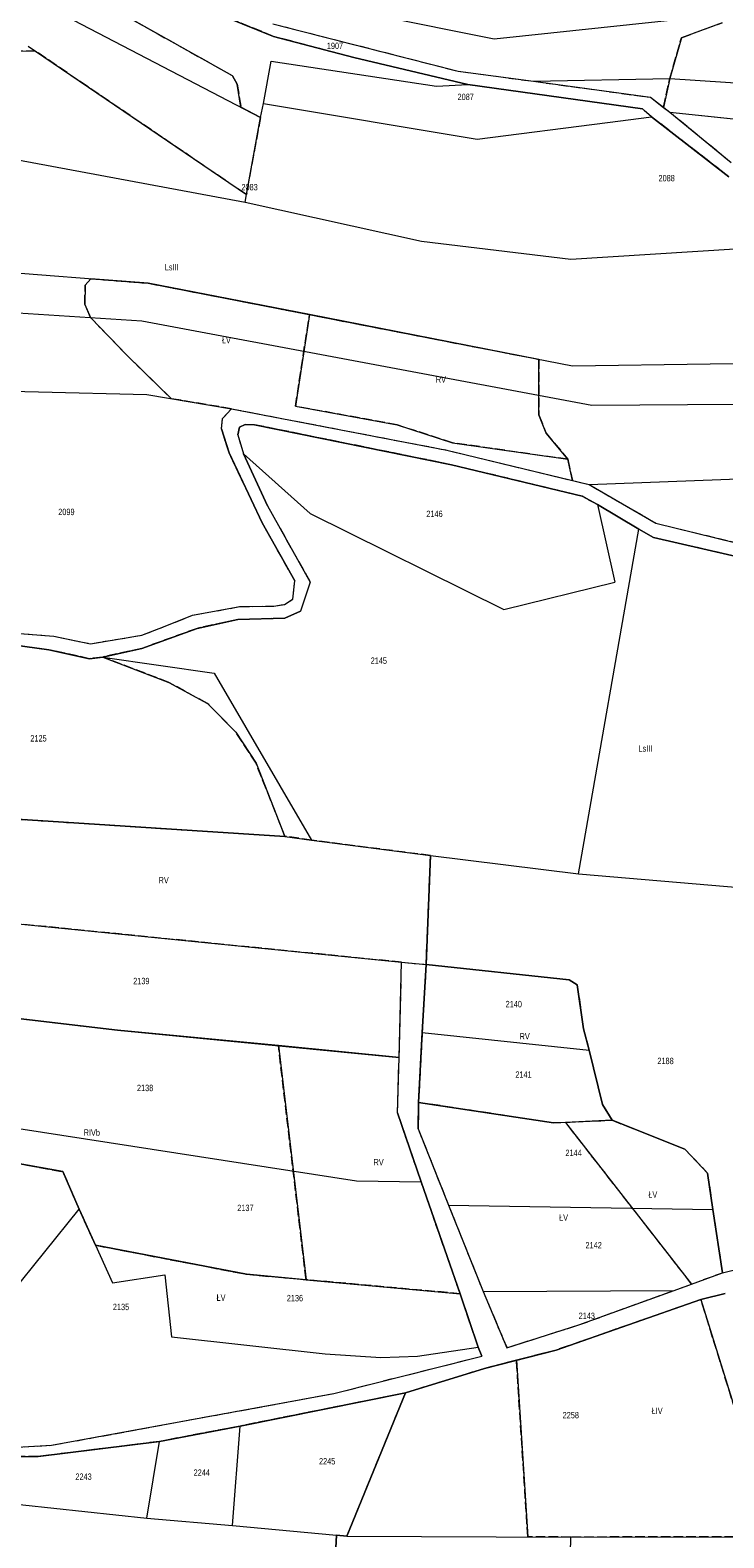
# Model space of a CAD drawing. Header units: metres. Extents: x 7496145 to 7500200, y 5498500 to 5502080.
# Tile 32 of 202: x 7498247 to 7498410, y 5499124 to 5499478. Entities that reach past the tile are written whole.
import ezdxf
from ezdxf.enums import TextEntityAlignment as Align

# ---------------------------------------------------------------- set-up
doc = ezdxf.new("R2010")
doc.units = ezdxf.units.M
doc.header["$MEASUREMENT"] = 0
for name, pattern in [('2.25_0.75', [3, 2.25, -0.75]), ('219-1000', [0]), ('egug-1000', [0])]:
    doc.linetypes.add(name, pattern=pattern)
for name, color, linetype in [('209-oznaczenie konturu klasyfikacyjnego', 7, 'CONTINUOUS'), ('211-numer działki ewidencyjnej', 7, 'CONTINUOUS'), ('217-kontur klasyfikacyjny', 7, 'CONTINUOUS'), ('218-kontur użytku gruntowego', 7, 'CONTINUOUS'), ('219-działka ewidencyjna', 7, 'CONTINUOUS')]:
    doc.layers.add(name, color=color, linetype=linetype)
doc.styles.get("Standard").update_dxf_attribs({"font": 'Working1250', "width": 0.75})

msp = doc.modelspace()

# ---------------------------------------------------------------- linework, layer by layer
at = {"layer": '217-kontur klasyfikacyjny', "color": 3, "linetype": '2.25_0.75', "lineweight": 18, "flags": 128}
for points in [[(7498304.45, 5499476.84), (7498272.1, 5499489.99)], [(7498263.78, 5499484.97), (7498294.81, 5499467.59)], [(7498304.28, 5499479.8), (7498347.88, 5499468.64)], [(7498400.38, 5499476.54), (7498409.91, 5499480.04)], [(7498323.33, 5499471.85), (7498304.45, 5499476.84)], [(7498397.6, 5499466.92), (7498400.38, 5499476.54)], [(7498248.51, 5499473.36), (7498232.63, 5499473.53)], [(7498298.06, 5499439.66), (7498248.51, 5499473.36)], [(7498350.1, 5499465.51), (7498323.33, 5499471.85)], [(7498347.88, 5499468.64), (7498365.58, 5499466.29)], [(7498294.81, 5499467.59), (7498295.89, 5499465.61)], [(7498295.89, 5499465.61), (7498296.77, 5499460.2)], [(7498391.18, 5499459.78), (7498350.1, 5499465.51)], [(7498365.58, 5499466.29), (7498393.07, 5499462.52)], [(7498396.18, 5499460.16), (7498397.6, 5499466.92)], [(7498393.07, 5499462.52), (7498396.18, 5499460.16)], [(7498296.77, 5499460.2), (7498301.37, 5499457.81)], [(7498301.37, 5499457.81), (7498298.06, 5499439.66)], [(7498393.32, 5499457.96), (7498391.18, 5499459.78)], [(7498411.52, 5499443.84), (7498393.32, 5499457.96)], [(7498396.18, 5499460.16), (7498397.65, 5499459.04)], [(7498397.65, 5499459.04), (7498446.95, 5499453.9)], [(7498397.65, 5499459.04), (7498412.07, 5499447.21)], [(7498260.17, 5499418.36), (7498261.49, 5499419.89)], [(7498261.49, 5499419.89), (7498274.99, 5499418.84)], [(7498274.99, 5499418.84), (7498312.91, 5499411.45)], [(7498260.06, 5499413.86), (7498260.17, 5499418.36)], [(7498261.43, 5499410.74), (7498260.06, 5499413.86)], [(7498269.97, 5499401.89), (7498261.43, 5499410.74)], [(7498309.59, 5499389.92), (7498312.91, 5499411.45)], [(7498312.91, 5499411.45), (7498366.85, 5499400.93)], [(7498280.34, 5499391.72), (7498269.97, 5499401.89)], [(7498366.85, 5499400.93), (7498366.84, 5499387.89)], [(7498294.53, 5499389.33), (7498280.34, 5499391.72)], [(7498292.2, 5499384.63), (7498292.48, 5499387.03)], [(7498292.48, 5499387.03), (7498294.53, 5499389.33)], [(7498294.53, 5499389.33), (7498345.23, 5499379.6)], [(7498333.54, 5499385.54), (7498309.59, 5499389.92)], [(7498366.84, 5499387.89), (7498368.57, 5499383.62)], [(7498294, 5499378.94), (7498292.2, 5499384.63)], [(7498296.44, 5499384.99), (7498296.07, 5499383.17)], [(7498296.07, 5499383.17), (7498297.36, 5499378.71)], [(7498297.77, 5499385.61), (7498296.44, 5499384.99)], [(7498300, 5499385.58), (7498297.77, 5499385.61)], [(7498346.26, 5499376.18), (7498300, 5499385.58)], [(7498346.52, 5499381.33), (7498333.54, 5499385.54)], [(7498368.57, 5499383.62), (7498373.65, 5499377.44)], [(7498373.65, 5499377.44), (7498346.52, 5499381.33)], [(7498301.77, 5499362.55), (7498294, 5499378.94)], [(7498297.36, 5499378.71), (7498303.04, 5499366.48)], [(7498345.23, 5499379.6), (7498374.75, 5499372.46)], [(7498377.04, 5499368.76), (7498346.26, 5499376.18)], [(7498373.65, 5499377.44), (7498374.75, 5499372.46)], [(7498374.75, 5499372.46), (7498378.69, 5499371.51)], [(7498378.69, 5499371.51), (7498394.33, 5499362.44)], [(7498303.04, 5499366.48), (7498313.09, 5499348.58)], [(7498380.59, 5499366.79), (7498377.04, 5499368.76)], [(7498390.31, 5499361.05), (7498380.59, 5499366.79)], [(7498309.46, 5499348.88), (7498301.77, 5499362.55)], [(7498394.33, 5499362.44), (7498417.64, 5499356.75)], [(7498393.8, 5499359.05), (7498390.31, 5499361.05)], [(7498417.99, 5499353.49), (7498393.8, 5499359.05)], [(7498308.96, 5499344.55), (7498309.46, 5499348.88)], [(7498313.09, 5499348.58), (7498310.76, 5499341.79)], [(7498307.04, 5499343.34), (7498308.96, 5499344.55)], [(7498278.61, 5499338.09), (7498285.4, 5499340.79)], [(7498285.4, 5499340.79), (7498296.54, 5499342.83)], [(7498296.54, 5499342.83), (7498304.48, 5499342.94)], [(7498304.48, 5499342.94), (7498307.04, 5499343.34)], [(7498310.76, 5499341.79), (7498307.08, 5499340.08)], [(7498286.5, 5499337.71), (7498273.45, 5499333)], [(7498273.49, 5499336.1), (7498278.61, 5499338.09)], [(7498296.08, 5499339.77), (7498286.5, 5499337.71)], [(7498307.08, 5499340.08), (7498296.08, 5499339.77)], [(7498251.63, 5499332.65), (7498239.72, 5499334.28)], [(7498244.72, 5499336.53), (7498252.79, 5499335.86)], [(7498252.79, 5499335.86), (7498261.38, 5499334.1)], [(7498261.38, 5499334.1), (7498273.49, 5499336.1)], [(7498261.21, 5499330.59), (7498251.63, 5499332.65)], [(7498264.27, 5499330.98), (7498261.21, 5499330.59)], [(7498273.45, 5499333), (7498264.27, 5499330.98)], [(7498279.85, 5499325.01), (7498264.27, 5499330.98)], [(7498288.93, 5499320.07), (7498279.85, 5499325.01)], [(7498295.62, 5499313.31), (7498288.93, 5499320.07)], [(7498300.33, 5499306.01), (7498295.62, 5499313.31)], [(7498307.14, 5499288.83), (7498300.33, 5499306.01)], [(7498213.86, 5499294.81), (7498307.14, 5499288.83)], [(7498313.4, 5499287.95), (7498307.14, 5499288.83)], [(7498341.38, 5499284.32), (7498313.4, 5499287.95)], [(7498340.33, 5499258.71), (7498341.38, 5499284.32)], [(7498334.55, 5499259.25), (7498214.52, 5499271.26)], [(7498333.99, 5499236.89), (7498334.55, 5499259.25)], [(7498334.55, 5499259.25), (7498340.33, 5499258.71)], [(7498340.33, 5499258.71), (7498339.4, 5499242.71)], [(7498340.33, 5499258.71), (7498373.97, 5499255.14)], [(7498373.97, 5499255.14), (7498375.87, 5499253.92)], [(7498375.87, 5499253.92), (7498377.33, 5499243.56)], [(7498208.34, 5499250.28), (7498267.74, 5499243.31)], [(7498267.74, 5499243.31), (7498305.6, 5499239.64)], [(7498339.4, 5499242.71), (7498338.56, 5499226.32)], [(7498377.33, 5499243.56), (7498378.64, 5499238.61)], [(7498305.6, 5499239.64), (7498333.99, 5499236.89)], [(7498312.09, 5499184.63), (7498305.6, 5499239.64)], [(7498378.64, 5499238.61), (7498381.77, 5499225.81)], [(7498333.58, 5499223.88), (7498333.99, 5499236.89)], [(7498339.16, 5499207.61), (7498333.58, 5499223.88)], [(7498338.56, 5499226.32), (7498338.44, 5499220.13)], [(7498370.29, 5499221.47), (7498338.56, 5499226.32)], [(7498381.77, 5499225.81), (7498384.06, 5499222.13)], [(7498373.14, 5499221.61), (7498370.29, 5499221.47)], [(7498373.14, 5499221.61), (7498384.06, 5499222.13)], [(7498402.76, 5499183.62), (7498373.14, 5499221.61)], [(7498384.06, 5499222.13), (7498401.2, 5499215.34)], [(7498338.44, 5499220.13), (7498345.61, 5499202.12)], [(7498401.2, 5499215.34), (7498406.52, 5499209.69)], [(7498243.52, 5499212.08), (7498254.92, 5499210.04)], [(7498254.92, 5499210.04), (7498258.71, 5499201.2)], [(7498406.52, 5499209.69), (7498407.73, 5499201.1)], [(7498348.32, 5499181.35), (7498339.16, 5499207.61)], [(7498258.71, 5499201.2), (7498262.58, 5499192.74)], [(7498345.61, 5499202.12), (7498353.73, 5499181.88)], [(7498407.73, 5499201.1), (7498410.01, 5499186.27)], [(7498410.01, 5499186.27), (7498449.08, 5499195.78)], [(7498262.58, 5499192.74), (7498298.12, 5499185.9)], [(7498298.12, 5499185.9), (7498312.09, 5499184.63)], [(7498402.76, 5499183.62), (7498410.01, 5499186.27)], [(7498348.32, 5499181.35), (7498312.09, 5499184.63)], [(7498352.56, 5499168.78), (7498348.32, 5499181.35)], [(7498353.73, 5499181.88), (7498359.31, 5499168.66)], [(7498376.26, 5499174), (7498398.64, 5499182.11)], [(7498398.64, 5499182.11), (7498402.76, 5499183.62)], [(7498410.67, 5499181.39), (7498404.93, 5499179.96)], [(7498404.93, 5499179.96), (7498370.92, 5499168.11)], [(7498416.63, 5499142.42), (7498404.93, 5499179.96)], [(7498359.31, 5499168.66), (7498376.26, 5499174)], [(7498353.4, 5499166.67), (7498352.56, 5499168.78)], [(7498370.92, 5499168.11), (7498361.57, 5499165.7)], [(7498318.64, 5499157.89), (7498353.4, 5499166.67)], [(7498354.05, 5499163.76), (7498335.49, 5499158.04)], [(7498361.57, 5499165.7), (7498354.05, 5499163.76)], [(7498364.23, 5499124.2), (7498361.57, 5499165.7)], [(7498252.26, 5499145.72), (7498318.64, 5499157.89)], [(7498335.49, 5499158.04), (7498296.61, 5499150.25)], [(7498321.71, 5499124.39), (7498335.49, 5499158.04)], [(7498296.61, 5499150.25), (7498277.62, 5499146.62)], [(7498277.62, 5499146.62), (7498249.07, 5499143.08)], [(7498249.07, 5499143.08), (7498238.64, 5499143.03)], [(7498242.85, 5499145.23), (7498252.26, 5499145.72)], [(7498318.31, 5499106.82), (7498319.25, 5499124.58)], [(7498319.25, 5499124.58), (7498321.71, 5499124.39)], [(7498374.35, 5499124.16), (7498364.23, 5499124.2)], [(7498415.76, 5499124.18), (7498374.35, 5499124.16)]]:
    msp.add_lwpolyline(points, dxfattribs=at)
at = {"layer": '218-kontur użytku gruntowego', "color": 3, "linetype": 'egug-1000', "lineweight": 18, "flags": 128}
for points in [[(7498304.45, 5499476.84), (7498272.1, 5499489.99)], [(7498294.81, 5499467.59), (7498263.78, 5499484.97)], [(7498304.28, 5499479.8), (7498347.88, 5499468.64)], [(7498409.91, 5499480.04), (7498400.38, 5499476.54)], [(7498323.33, 5499471.85), (7498304.45, 5499476.84)], [(7498400.38, 5499476.54), (7498397.6, 5499466.92)], [(7498232.63, 5499473.53), (7498248.51, 5499473.36)], [(7498248.51, 5499473.36), (7498298.06, 5499439.66)], [(7498350.1, 5499465.51), (7498323.33, 5499471.85)], [(7498347.88, 5499468.64), (7498365.58, 5499466.29)], [(7498295.89, 5499465.61), (7498294.81, 5499467.59)], [(7498296.77, 5499460.2), (7498295.89, 5499465.61)], [(7498391.18, 5499459.78), (7498350.1, 5499465.51)], [(7498365.58, 5499466.29), (7498393.07, 5499462.52)], [(7498397.6, 5499466.92), (7498396.18, 5499460.16)], [(7498393.07, 5499462.52), (7498396.18, 5499460.16)], [(7498301.37, 5499457.81), (7498296.77, 5499460.2)], [(7498298.06, 5499439.66), (7498301.37, 5499457.81)], [(7498393.32, 5499457.96), (7498391.18, 5499459.78)], [(7498411.52, 5499443.84), (7498393.32, 5499457.96)], [(7498396.18, 5499460.16), (7498397.65, 5499459.04)], [(7498397.65, 5499459.04), (7498446.95, 5499453.9)], [(7498397.65, 5499459.04), (7498412.07, 5499447.21)], [(7498261.49, 5499419.89), (7498260.17, 5499418.36)], [(7498274.99, 5499418.84), (7498261.49, 5499419.89)], [(7498312.91, 5499411.45), (7498274.99, 5499418.84)], [(7498260.17, 5499418.36), (7498260.06, 5499413.86)], [(7498260.06, 5499413.86), (7498261.43, 5499410.74)], [(7498261.43, 5499410.74), (7498269.97, 5499401.89)], [(7498312.91, 5499411.45), (7498309.59, 5499389.92)], [(7498366.85, 5499400.93), (7498312.91, 5499411.45)], [(7498269.97, 5499401.89), (7498280.34, 5499391.72)], [(7498366.84, 5499387.89), (7498366.85, 5499400.93)], [(7498280.34, 5499391.72), (7498294.53, 5499389.33)], [(7498292.2, 5499384.63), (7498292.48, 5499387.03)], [(7498292.48, 5499387.03), (7498294.53, 5499389.33)], [(7498294.53, 5499389.33), (7498345.23, 5499379.6)], [(7498309.59, 5499389.92), (7498333.54, 5499385.54)], [(7498368.57, 5499383.62), (7498366.84, 5499387.89)], [(7498294, 5499378.94), (7498292.2, 5499384.63)], [(7498296.44, 5499384.99), (7498296.07, 5499383.17)], [(7498296.07, 5499383.17), (7498297.36, 5499378.71)], [(7498297.77, 5499385.61), (7498296.44, 5499384.99)], [(7498300, 5499385.58), (7498297.77, 5499385.61)], [(7498346.26, 5499376.18), (7498300, 5499385.58)], [(7498333.54, 5499385.54), (7498346.52, 5499381.33)], [(7498373.65, 5499377.44), (7498368.57, 5499383.62)], [(7498346.52, 5499381.33), (7498373.65, 5499377.44)], [(7498301.77, 5499362.55), (7498294, 5499378.94)], [(7498297.36, 5499378.71), (7498303.04, 5499366.48)], [(7498345.23, 5499379.6), (7498374.75, 5499372.46)], [(7498377.04, 5499368.76), (7498346.26, 5499376.18)], [(7498374.75, 5499372.46), (7498373.65, 5499377.44)], [(7498374.75, 5499372.46), (7498378.69, 5499371.51)], [(7498378.69, 5499371.51), (7498394.33, 5499362.44)], [(7498303.04, 5499366.48), (7498313.09, 5499348.58)], [(7498380.59, 5499366.79), (7498377.04, 5499368.76)], [(7498390.31, 5499361.05), (7498380.59, 5499366.79)], [(7498309.46, 5499348.88), (7498301.77, 5499362.55)], [(7498394.33, 5499362.44), (7498417.64, 5499356.75)], [(7498393.8, 5499359.05), (7498390.31, 5499361.05)], [(7498417.99, 5499353.49), (7498393.8, 5499359.05)], [(7498308.96, 5499344.55), (7498309.46, 5499348.88)], [(7498313.09, 5499348.58), (7498310.76, 5499341.79)], [(7498307.04, 5499343.34), (7498308.96, 5499344.55)], [(7498278.61, 5499338.09), (7498285.4, 5499340.79)], [(7498285.4, 5499340.79), (7498296.54, 5499342.83)], [(7498296.54, 5499342.83), (7498304.48, 5499342.94)], [(7498304.48, 5499342.94), (7498307.04, 5499343.34)], [(7498310.76, 5499341.79), (7498307.08, 5499340.08)], [(7498286.5, 5499337.71), (7498273.45, 5499333)], [(7498273.49, 5499336.1), (7498278.61, 5499338.09)], [(7498296.08, 5499339.77), (7498286.5, 5499337.71)], [(7498307.08, 5499340.08), (7498296.08, 5499339.77)], [(7498251.63, 5499332.65), (7498239.72, 5499334.28)], [(7498244.72, 5499336.53), (7498252.79, 5499335.86)], [(7498252.79, 5499335.86), (7498261.38, 5499334.1)], [(7498261.38, 5499334.1), (7498273.49, 5499336.1)], [(7498261.21, 5499330.59), (7498251.63, 5499332.65)], [(7498264.27, 5499330.98), (7498261.21, 5499330.59)], [(7498273.45, 5499333), (7498264.27, 5499330.98)], [(7498264.27, 5499330.98), (7498279.85, 5499325.01)], [(7498279.85, 5499325.01), (7498288.93, 5499320.07)], [(7498288.93, 5499320.07), (7498295.62, 5499313.31)], [(7498295.62, 5499313.31), (7498300.33, 5499306.01)], [(7498300.33, 5499306.01), (7498307.14, 5499288.83)], [(7498307.14, 5499288.83), (7498213.86, 5499294.81)], [(7498307.14, 5499288.83), (7498313.4, 5499287.95)], [(7498313.4, 5499287.95), (7498341.38, 5499284.32)], [(7498341.38, 5499284.32), (7498340.33, 5499258.71)], [(7498214.52, 5499271.26), (7498334.55, 5499259.25)], [(7498333.99, 5499236.89), (7498334.55, 5499259.25)], [(7498334.55, 5499259.25), (7498340.33, 5499258.71)], [(7498340.33, 5499258.71), (7498339.4, 5499242.71)], [(7498373.97, 5499255.14), (7498340.33, 5499258.71)], [(7498375.87, 5499253.92), (7498373.97, 5499255.14)], [(7498377.33, 5499243.56), (7498375.87, 5499253.92)], [(7498267.74, 5499243.31), (7498208.34, 5499250.28)], [(7498305.6, 5499239.64), (7498267.74, 5499243.31)], [(7498339.4, 5499242.71), (7498338.56, 5499226.32)], [(7498378.64, 5499238.61), (7498377.33, 5499243.56)], [(7498305.6, 5499239.64), (7498312.09, 5499184.63)], [(7498333.99, 5499236.89), (7498305.6, 5499239.64)], [(7498381.77, 5499225.81), (7498378.64, 5499238.61)], [(7498333.58, 5499223.88), (7498333.99, 5499236.89)], [(7498339.16, 5499207.61), (7498333.58, 5499223.88)], [(7498338.56, 5499226.32), (7498338.44, 5499220.13)], [(7498370.29, 5499221.47), (7498338.56, 5499226.32)], [(7498384.06, 5499222.13), (7498381.77, 5499225.81)], [(7498373.14, 5499221.61), (7498370.29, 5499221.47)], [(7498384.06, 5499222.13), (7498373.14, 5499221.61)], [(7498373.14, 5499221.61), (7498402.76, 5499183.62)], [(7498401.2, 5499215.34), (7498384.06, 5499222.13)], [(7498338.44, 5499220.13), (7498345.61, 5499202.12)], [(7498406.52, 5499209.69), (7498401.2, 5499215.34)], [(7498254.92, 5499210.04), (7498243.52, 5499212.08)], [(7498258.71, 5499201.2), (7498254.92, 5499210.04)], [(7498407.73, 5499201.1), (7498406.52, 5499209.69)], [(7498348.32, 5499181.35), (7498339.16, 5499207.61)], [(7498262.58, 5499192.74), (7498258.71, 5499201.2)], [(7498345.61, 5499202.12), (7498353.73, 5499181.88)], [(7498410.01, 5499186.27), (7498407.73, 5499201.1)], [(7498410.01, 5499186.27), (7498449.08, 5499195.78)], [(7498298.12, 5499185.9), (7498262.58, 5499192.74)], [(7498312.09, 5499184.63), (7498298.12, 5499185.9)], [(7498402.76, 5499183.62), (7498410.01, 5499186.27)], [(7498312.09, 5499184.63), (7498348.32, 5499181.35)], [(7498352.56, 5499168.78), (7498348.32, 5499181.35)], [(7498353.73, 5499181.88), (7498359.31, 5499168.66)], [(7498376.26, 5499174), (7498398.64, 5499182.11)], [(7498398.64, 5499182.11), (7498402.76, 5499183.62)], [(7498410.67, 5499181.39), (7498404.93, 5499179.96)], [(7498404.93, 5499179.96), (7498370.92, 5499168.11)], [(7498404.93, 5499179.96), (7498416.63, 5499142.42)], [(7498359.31, 5499168.66), (7498376.26, 5499174)], [(7498353.4, 5499166.67), (7498352.56, 5499168.78)], [(7498370.92, 5499168.11), (7498361.57, 5499165.7)], [(7498318.64, 5499157.89), (7498353.4, 5499166.67)], [(7498354.05, 5499163.76), (7498335.49, 5499158.04)], [(7498361.57, 5499165.7), (7498354.05, 5499163.76)], [(7498361.57, 5499165.7), (7498364.23, 5499124.2)], [(7498252.26, 5499145.72), (7498318.64, 5499157.89)], [(7498335.49, 5499158.04), (7498296.61, 5499150.25)], [(7498335.49, 5499158.04), (7498321.71, 5499124.39)], [(7498296.61, 5499150.25), (7498277.62, 5499146.62)], [(7498277.62, 5499146.62), (7498249.07, 5499143.08)], [(7498249.07, 5499143.08), (7498238.64, 5499143.03)], [(7498242.85, 5499145.23), (7498252.26, 5499145.72)], [(7498319.25, 5499124.58), (7498318.31, 5499106.82)], [(7498321.71, 5499124.39), (7498319.25, 5499124.58)], [(7498364.23, 5499124.2), (7498374.35, 5499124.16)], [(7498374.35, 5499124.16), (7498415.76, 5499124.18)]]:
    msp.add_lwpolyline(points, dxfattribs=at)
at = {"layer": '219-działka ewidencyjna', "color": 3, "linetype": '219-1000', "lineweight": 18, "flags": 128}
for points in [[(7498273.05, 5499493.07), (7498356.31, 5499476.25)], [(7498272.1, 5499489.99), (7498304.45, 5499476.84)], [(7498249.74, 5499484.64), (7498301.37, 5499457.81)], [(7498356.31, 5499476.25), (7498420.01, 5499482.97)], [(7498304.28, 5499479.8), (7498347.88, 5499468.64)], [(7498304.45, 5499476.84), (7498323.33, 5499471.85)], [(7498246.75, 5499474.56), (7498298.06, 5499439.66)], [(7498323.33, 5499471.85), (7498350.1, 5499465.51)], [(7498302.12, 5499461.08), (7498303.87, 5499471.02)], [(7498303.87, 5499471.02), (7498342.75, 5499465.17)], [(7498347.88, 5499468.64), (7498365.58, 5499466.29)], [(7498342.75, 5499465.17), (7498350.1, 5499465.51)], [(7498350.1, 5499465.51), (7498391.18, 5499459.78)], [(7498365.58, 5499466.29), (7498397.6, 5499466.92)], [(7498365.58, 5499466.29), (7498393.07, 5499462.52)], [(7498397.6, 5499466.92), (7498442.84, 5499463.99)], [(7498393.07, 5499462.52), (7498397.65, 5499459.04)], [(7498172.69, 5499461.11), (7498297.76, 5499437.9)], [(7498298.06, 5499439.66), (7498301.37, 5499457.81)], [(7498301.37, 5499457.81), (7498302.12, 5499461.08)], [(7498302.12, 5499461.08), (7498352.34, 5499452.72)], [(7498383, 5499456.62), (7498393.32, 5499457.96)], [(7498391.18, 5499459.78), (7498393.32, 5499457.96)], [(7498393.32, 5499457.96), (7498411.52, 5499443.84)], [(7498397.65, 5499459.04), (7498412.07, 5499447.21)], [(7498397.65, 5499459.04), (7498447.82, 5499453.81)], [(7498352.34, 5499452.72), (7498383, 5499456.62)], [(7498297.76, 5499437.9), (7498298.06, 5499439.66)], [(7498297.76, 5499437.9), (7498339.24, 5499428.71)], [(7498339.24, 5499428.71), (7498374.36, 5499424.48)], [(7498374.36, 5499424.48), (7498422.84, 5499427.57)], [(7498198.9, 5499424.77), (7498274.99, 5499418.84)], [(7498274.99, 5499418.84), (7498374.77, 5499399.39)], [(7498200.47, 5499414.7), (7498273.5, 5499409.96)], [(7498273.5, 5499409.96), (7498379.28, 5499390.17)], [(7498374.77, 5499399.39), (7498439.53, 5499400.37)], [(7498198.19, 5499394.55), (7498274.68, 5499392.67)], [(7498274.68, 5499392.67), (7498294.53, 5499389.33)], [(7498379.28, 5499390.17), (7498480.56, 5499390.89)], [(7498292.2, 5499384.63), (7498292.48, 5499387.03)], [(7498292.48, 5499387.03), (7498294.53, 5499389.33)], [(7498294.53, 5499389.33), (7498345.23, 5499379.6)], [(7498292.2, 5499384.63), (7498294, 5499378.94)], [(7498296.07, 5499383.17), (7498296.44, 5499384.99)], [(7498296.07, 5499383.17), (7498297.36, 5499378.71)], [(7498296.44, 5499384.99), (7498297.77, 5499385.61)], [(7498297.77, 5499385.61), (7498300, 5499385.58)], [(7498300, 5499385.58), (7498346.26, 5499376.18)], [(7498294, 5499378.94), (7498301.77, 5499362.55)], [(7498303.04, 5499366.48), (7498297.36, 5499378.71)], [(7498297.36, 5499378.71), (7498313.04, 5499364.68)], [(7498345.23, 5499379.6), (7498378.69, 5499371.51)], [(7498346.26, 5499376.18), (7498377.04, 5499368.76)], [(7498378.69, 5499371.51), (7498486.01, 5499375.56)], [(7498378.69, 5499371.51), (7498394.33, 5499362.44)], [(7498303.04, 5499366.48), (7498313.09, 5499348.58)], [(7498377.04, 5499368.76), (7498380.59, 5499366.79)], [(7498380.59, 5499366.79), (7498384.68, 5499348.6)], [(7498380.59, 5499366.79), (7498390.31, 5499361.05)], [(7498301.77, 5499362.55), (7498309.46, 5499348.88)], [(7498313.04, 5499364.68), (7498358.59, 5499342.15)], [(7498394.33, 5499362.44), (7498417.64, 5499356.75)], [(7498376.12, 5499280.05), (7498390.31, 5499361.05)], [(7498390.31, 5499361.05), (7498393.8, 5499359.05)], [(7498393.8, 5499359.05), (7498417.99, 5499353.49)], [(7498308.96, 5499344.55), (7498309.46, 5499348.88)], [(7498313.09, 5499348.58), (7498310.76, 5499341.79)], [(7498358.59, 5499342.15), (7498384.68, 5499348.6)], [(7498307.04, 5499343.34), (7498308.96, 5499344.55)], [(7498278.61, 5499338.09), (7498285.4, 5499340.79)], [(7498285.4, 5499340.79), (7498296.54, 5499342.83)], [(7498296.54, 5499342.83), (7498304.48, 5499342.94)], [(7498304.48, 5499342.94), (7498307.04, 5499343.34)], [(7498307.08, 5499340.08), (7498310.76, 5499341.79)], [(7498273.45, 5499333), (7498286.5, 5499337.71)], [(7498273.49, 5499336.1), (7498278.61, 5499338.09)], [(7498286.5, 5499337.71), (7498296.08, 5499339.77)], [(7498296.08, 5499339.77), (7498307.08, 5499340.08)], [(7498239.72, 5499334.28), (7498251.63, 5499332.65)], [(7498244.72, 5499336.53), (7498252.79, 5499335.86)], [(7498252.79, 5499335.86), (7498261.38, 5499334.1)], [(7498261.38, 5499334.1), (7498273.49, 5499336.1)], [(7498251.63, 5499332.65), (7498261.21, 5499330.59)], [(7498261.21, 5499330.59), (7498264.27, 5499330.98)], [(7498264.27, 5499330.98), (7498273.45, 5499333)], [(7498264.27, 5499330.98), (7498290.5, 5499327.2)], [(7498290.5, 5499327.2), (7498313.4, 5499287.95)], [(7498213.86, 5499294.81), (7498307.14, 5499288.83)], [(7498307.14, 5499288.83), (7498313.4, 5499287.95)], [(7498313.4, 5499287.95), (7498341.38, 5499284.32)], [(7498340.33, 5499258.71), (7498341.38, 5499284.32)], [(7498341.38, 5499284.32), (7498376.12, 5499280.05)], [(7498376.12, 5499280.05), (7498434.24, 5499275.08)], [(7498214.52, 5499271.26), (7498334.55, 5499259.25)], [(7498333.99, 5499236.89), (7498334.55, 5499259.25)], [(7498334.55, 5499259.25), (7498340.33, 5499258.71)], [(7498339.4, 5499242.71), (7498340.33, 5499258.71)], [(7498340.33, 5499258.71), (7498373.97, 5499255.14)], [(7498373.97, 5499255.14), (7498375.87, 5499253.92)], [(7498375.87, 5499253.92), (7498377.33, 5499243.56)], [(7498208.34, 5499250.28), (7498267.74, 5499243.31)], [(7498267.74, 5499243.31), (7498333.99, 5499236.89)], [(7498338.56, 5499226.32), (7498339.4, 5499242.71)], [(7498339.4, 5499242.71), (7498378.64, 5499238.61)], [(7498377.33, 5499243.56), (7498378.64, 5499238.61)], [(7498378.64, 5499238.61), (7498381.77, 5499225.81)], [(7498333.58, 5499223.88), (7498333.99, 5499236.89)], [(7498333.58, 5499223.88), (7498339.16, 5499207.61)], [(7498338.44, 5499220.13), (7498338.56, 5499226.32)], [(7498338.56, 5499226.32), (7498370.29, 5499221.47)], [(7498381.77, 5499225.81), (7498384.06, 5499222.13)], [(7498244.52, 5499220.17), (7498323.95, 5499207.85)], [(7498370.29, 5499221.47), (7498384.06, 5499222.13)], [(7498384.06, 5499222.13), (7498401.2, 5499215.34)], [(7498338.44, 5499220.13), (7498345.61, 5499202.12)], [(7498401.2, 5499215.34), (7498406.52, 5499209.69)], [(7498243.52, 5499212.08), (7498254.92, 5499210.04)], [(7498254.92, 5499210.04), (7498258.71, 5499201.2)], [(7498406.52, 5499209.69), (7498407.73, 5499201.1)], [(7498323.95, 5499207.85), (7498339.16, 5499207.61)], [(7498339.16, 5499207.61), (7498348.32, 5499181.35)], [(7498234.42, 5499171.14), (7498258.71, 5499201.2)], [(7498258.71, 5499201.2), (7498262.58, 5499192.74)], [(7498345.61, 5499202.12), (7498353.73, 5499181.88)], [(7498345.61, 5499202.12), (7498407.73, 5499201.1)], [(7498407.73, 5499201.1), (7498410.01, 5499186.27)], [(7498410.01, 5499186.27), (7498449.08, 5499195.78)], [(7498262.58, 5499192.74), (7498266.6, 5499183.87)], [(7498262.58, 5499192.74), (7498298.12, 5499185.9)], [(7498266.6, 5499183.87), (7498278.92, 5499185.77)], [(7498278.92, 5499185.77), (7498280.42, 5499171.21)], [(7498298.12, 5499185.9), (7498348.32, 5499181.35)], [(7498398.64, 5499182.11), (7498410.01, 5499186.27)], [(7498348.32, 5499181.35), (7498352.56, 5499168.78)], [(7498353.73, 5499181.88), (7498398.64, 5499182.11)], [(7498353.73, 5499181.88), (7498359.31, 5499168.66)], [(7498376.26, 5499174), (7498398.64, 5499182.11)], [(7498404.93, 5499179.96), (7498410.67, 5499181.39)], [(7498370.92, 5499168.11), (7498404.93, 5499179.96)], [(7498404.93, 5499179.96), (7498416.63, 5499142.42)], [(7498280.42, 5499171.21), (7498316.57, 5499167.24)], [(7498359.31, 5499168.66), (7498376.26, 5499174)], [(7498316.57, 5499167.24), (7498329.69, 5499166.38)], [(7498338.32, 5499166.68), (7498352.56, 5499168.78)], [(7498352.56, 5499168.78), (7498353.4, 5499166.67)], [(7498354.05, 5499163.76), (7498370.92, 5499168.11)], [(7498318.64, 5499157.89), (7498353.4, 5499166.67)], [(7498329.69, 5499166.38), (7498338.32, 5499166.68)], [(7498335.49, 5499158.04), (7498354.05, 5499163.76)], [(7498252.26, 5499145.72), (7498318.64, 5499157.89)], [(7498296.61, 5499150.25), (7498335.49, 5499158.04)], [(7498321.71, 5499124.39), (7498335.49, 5499158.04)], [(7498277.62, 5499146.62), (7498296.61, 5499150.25)], [(7498294.78, 5499126.83), (7498296.61, 5499150.25)], [(7498249.07, 5499143.08), (7498277.62, 5499146.62)], [(7498274.68, 5499128.56), (7498277.62, 5499146.62)], [(7498238.64, 5499143.03), (7498249.07, 5499143.08)], [(7498242.85, 5499145.23), (7498252.26, 5499145.72)], [(7498238.1, 5499132.51), (7498274.68, 5499128.56)], [(7498274.68, 5499128.56), (7498294.78, 5499126.83)], [(7498294.78, 5499126.83), (7498319.25, 5499124.58)], [(7498318.31, 5499106.82), (7498319.25, 5499124.58)], [(7498319.25, 5499124.58), (7498321.71, 5499124.39)], [(7498321.71, 5499124.39), (7498374.35, 5499124.16)], [(7498373.08, 5499062.05), (7498374.35, 5499124.16)], [(7498374.35, 5499124.16), (7498415.76, 5499124.18)]]:
    msp.add_lwpolyline(points, dxfattribs=at)

# ---------------------------------------------------------------- texts
at = {"layer": '209-oznaczenie konturu klasyfikacyjnego', "color": 3, "linetype": 'Continuous', "lineweight": 18, "width": 0.79}
for s, p in [('LsIII', (7498278.87, 5499421.84)), ('ŁV', (7498292.31, 5499404.71)), ('RV', (7498342.62, 5499395.45)), ('LsIII', (7498390.27, 5499308.73)), ('RV', (7498277.42, 5499277.79)), ('RV', (7498362.31, 5499241.09)), ('RIVb', (7498259.8, 5499218.46)), ('RV', (7498327.96, 5499211.5)), ('ŁV', (7498392.58, 5499203.88)), ('ŁV', (7498371.6, 5499198.49)), ('ŁV', (7498291.05, 5499179.66)), ('ŁIV', (7498393.36, 5499153.06))]:
    msp.add_text(s, height=1.5, dxfattribs=at).set_placement(p)
at = {"layer": '211-numer działki ewidencyjnej', "color": 3, "linetype": 'Continuous', "lineweight": 18, "width": 0.79}
msp.add_text('1907', height=1.5, dxfattribs=at).set_placement((7498316.98, 5499475.37), align=Align.TOP_LEFT)
for s, p in [('2087', (7498347.72, 5499461.87)), ('2088', (7498394.97, 5499442.78)), ('2083', (7498296.9, 5499440.66)), ('2099', (7498253.83, 5499364.33)), ('2146', (7498340.38, 5499363.88)), ('2145', (7498327.29, 5499329.38)), ('2125', (7498247.27, 5499311.12)), ('2139', (7498271.45, 5499254.08)), ('2140', (7498359.02, 5499248.66)), ('2188', (7498394.71, 5499235.3)), ('2141', (7498361.31, 5499232.09)), ('2138', (7498272.33, 5499228.95)), ('2144', (7498373.09, 5499213.71)), ('2137', (7498295.92, 5499200.76)), ('2142', (7498377.81, 5499192)), ('2135', (7498266.67, 5499177.48)), ('2136', (7498307.57, 5499179.56)), ('2143', (7498376.19, 5499175.39)), ('2258', (7498372.43, 5499152.06)), ('2245', (7498315.14, 5499141.22)), ('2243', (7498257.86, 5499137.59)), ('2244', (7498285.65, 5499138.54))]:
    msp.add_text(s, height=1.5, dxfattribs=at).set_placement(p)

doc.saveas('drawing.dxf')
